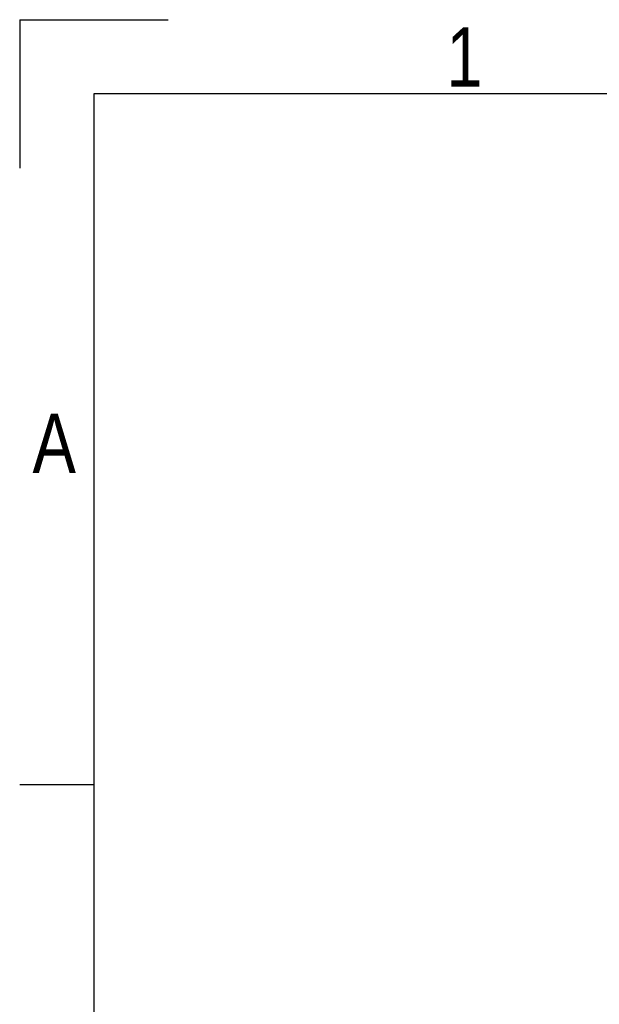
# Model space of a CAD drawing. Header units: millimetres. Extents: x 0 to 420, y 0 to 297.
# Tile 9 of 28: x 0 to 40, y 228 to 297. Entities that reach past the tile are written whole.
import ezdxf

# ---------------------------------------------------------------- set-up
doc = ezdxf.new("R2010")
doc.units = ezdxf.units.MM
doc.layers.add('CARTIGLIO', color=140, linetype='Continuous')
doc.styles.add('SLDTEXTSTYLE2', font='TXT', dxfattribs={"width": 0.821468})

msp = doc.modelspace()

# ---------------------------------------------------------------- linework, layer by layer
at = {"layer": 'CARTIGLIO', "linetype": 'Continuous'}
for p, q in [((0.0059, 296.99679), (0.0059, 286.64835)), ((0.0059, 296.99679), (10.35433, 296.99679)), ((414.8274, 291.82257), (5.18012, 291.82257)), ((5.18012, 291.82257), (5.18012, 5.171)), ((5.18012, 243.70236), (0.0059, 243.70236))]:
    msp.add_line(p, q, dxfattribs=at)

# ---------------------------------------------------------------- texts
at = {"layer": 'CARTIGLIO', "char_height": 4.13937, "attachment_point": 2, "style": 'SLDTEXTSTYLE2'}
for s, insert in [('1', (31.00754, 296.46286)), ('A', (2.41386, 269.55693))]:
    msp.add_mtext(s, dxfattribs=dict(at, insert=insert))

doc.saveas('drawing.dxf')
